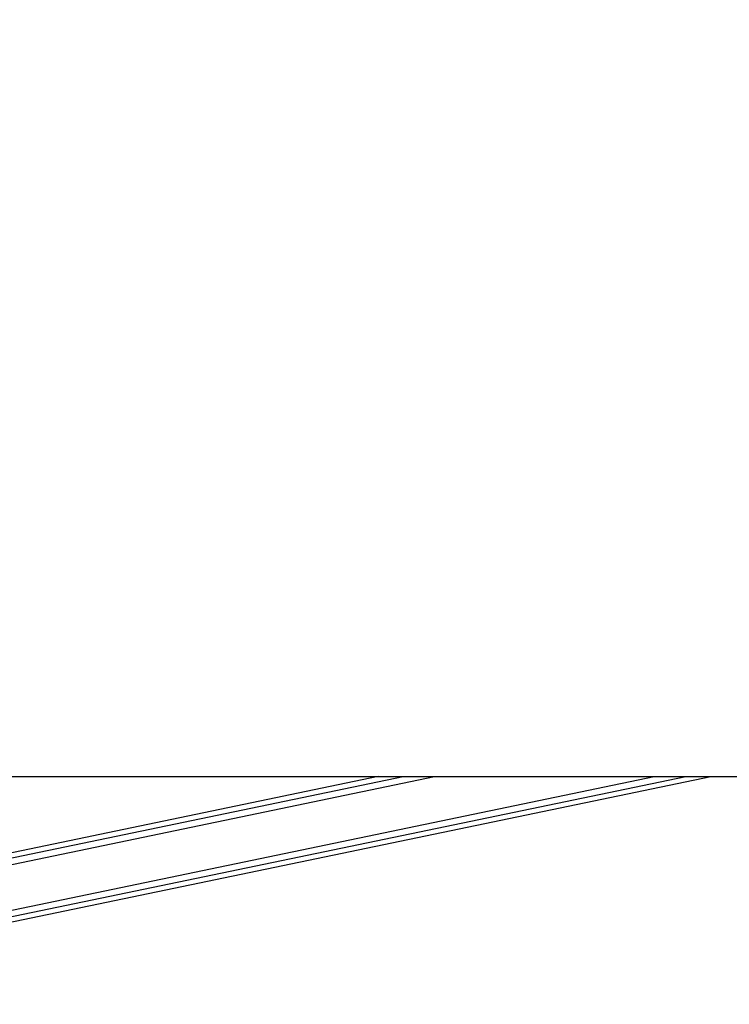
# Model space of a CAD drawing. Header units: millimetres. Extents: x 20 to 19631, y 28 to 16288.
# Tile 95 of 124: x 15202 to 15748, y 6437 to 7194. Entities that reach past the tile are written whole.
import ezdxf

# ---------------------------------------------------------------- set-up
doc = ezdxf.new("R2010")
doc.units = ezdxf.units.MM
doc.header["$LTSCALE"] = 2

msp = doc.modelspace()

# ---------------------------------------------------------------- linework, layer by layer
at = {"color": 7, "linetype": 'Continuous', "lineweight": 25}
for p, q in [((14740.23, 6612.47), (17280.14, 6612.47)), ((14890.91, 6437.49), (15733.31, 6612.47)), ((15477.62, 6612.47), (14988.57, 6510.89))]:
    msp.add_line(p, q, dxfattribs=at)
at = {"color": 8, "linetype": 'Continuous', "lineweight": 25}
for p, q in [((14889.11, 6446.15), (15689.82, 6612.47)), ((14890.11, 6441.33), (15714.05, 6612.47)), ((14958.29, 6495.61), (15520.91, 6612.47)), ((14975.21, 6504.15), (15496.72, 6612.47))]:
    msp.add_line(p, q, dxfattribs=at)
at = {"color": 7, "linetype": 'Continuous', "lineweight": 25}
msp.add_open_spline([(17280.14, 6612.47), (17073.46, 6725.29), (16679.14, 6940.55), (16146.61, 7231.57), (15751.79, 7447.73), (15475.7, 7599.42), (15323.79, 7683.21), (15241.07, 7729.14), (15227.01, 7736.95)], degree=3, knots=[0, 0, 0, 0, 0.301545, 0.575336, 0.777328, 0.878324, 0.97932, 1, 1, 1, 1], dxfattribs=at)

doc.saveas('drawing.dxf')
